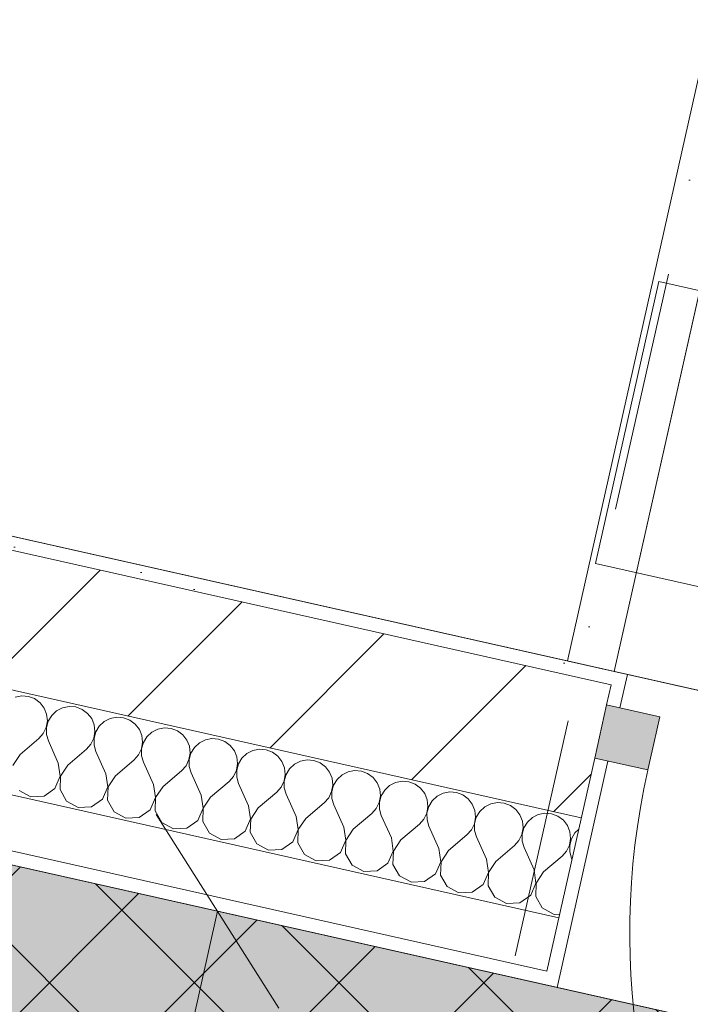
# Model space of a CAD drawing. Header units: millimetres. Extents: x -6990425 to -6520160, y 6117771 to 6220266.
# Tile 34 of 115: x -6926499 to -6925517, y 6135665 to 6137108. Entities that reach past the tile are written whole.
import ezdxf
from ezdxf.enums import TextEntityAlignment as Align

# ---------------------------------------------------------------- set-up
doc = ezdxf.new("R2010")
doc.units = ezdxf.units.MM
doc.header["$MEASUREMENT"] = 0
doc.linetypes.add('Штрихпунктирная', pattern=[670.277762, 352.777767, -176.388884, 0, -141.111112])
for name, color, linetype in [('S - МОП.АР', 7, 'Continuous'), ('АР-Стены_внешние_.АР', 7, 'Continuous'), ('АР-Чертеж-Оси_Осевые размеры.АР', 7, 'Continuous'), ('АР-Чертеж-Размеры.АР', 7, 'Continuous')]:
    doc.layers.add(name, color=color, linetype=linetype)
for name, color, linetype, lineweight in [('АР-вертикальная связь - Лестница.АР_Ном._пера__1', 7, 'Continuous', 0), ('АР-Отметки высот.АР_Ном._пера__120', 7, 'Continuous', 0), ('АР-Стены_внешние_.АР_Ном._пера__1', 7, 'Continuous', 30), ('АР-Чертеж-Оси_Осевые размеры.АР_Ном._пера__120', 7, 'Continuous', 0), ('Двери Archicad_Ном._пера__120', 7, 'Continuous', 0), ('Кровля_Ном._пера__101', 252, 'Continuous', 0), ('Кровля_Ном._пера__120', 7, 'Continuous', 0)]:
    doc.layers.add(name, color=color, linetype=linetype, lineweight=lineweight)
doc.styles.add('РЎР“Р•РќР•Р\xa0Р\x98Р\xa0_РЎРўР\x98Р›Р¬_2', font='GOTHIC.TTF')
doc.dimstyles.new('СГЕНЕРИР_СТИЛЬ__3', dxfattribs={"dimtxt": 150, "dimasz": 237.5, "dimexe": 0.18, "dimexo": 0.0625, "dimgap": 0, "dimtad": 1, "dimdec": 0, "dimzin": 0, "dimdsep": 46, "dimtxsty": 'РЎР“Р•РќР•Р\xa0Р\x98Р\xa0_РЎРўР\x98Р›Р¬_2', "dimblk": 'ARROWHEAD_6', "dimblk1": 'ARROWHEAD_6', "dimblk2": 'ARROWHEAD_6', "dimcen": 0.09, "dimse1": 1, "dimse2": 1, "dimclrd": 7, "dimclre": 7, "dimclrt": 7, "dimazin": 0, "dimtfac": 1, "dimtdec": 4, "dimtmove": 0, "dimatfit": 3, "dimfxl": 1, "dimtolj": 1, "dimtzin": 0, "dimarcsym": 0})
doc.dimstyles.new('СГЕНЕРИР_СТИЛЬ__6', dxfattribs={"dimtxt": 150, "dimasz": 237.5, "dimexe": 0.18, "dimexo": 0.0625, "dimgap": 0, "dimtad": 1, "dimdec": 0, "dimzin": 0, "dimdsep": 46, "dimtxsty": 'РЎР“Р•РќР•Р\xa0Р\x98Р\xa0_РЎРўР\x98Р›Р¬_2', "dimblk": 'ARROWHEAD_6', "dimblk1": 'ARROWHEAD_6', "dimblk2": 'ARROWHEAD_6', "dimcen": 0.09, "dimse1": 1, "dimse2": 1, "dimclrd": 7, "dimclre": 7, "dimclrt": 7, "dimazin": 0, "dimtfac": 1, "dimtdec": 4, "dimtmove": 2, "dimatfit": 3, "dimfxl": 1, "dimtolj": 1, "dimtzin": 0, "dimarcsym": 0})
pattern_1 = [(45, (-6566190.34, 6563027.8), (-111.369318, 111.369318), [0, -105, 0, -157.5]), (110, (-6565840.34, 6563027.8), (148.001588, 53.868173), [0, -77, 0, -133])]

# ---------------------------------------------------------------- blocks, each defined once
blk = doc.blocks.new('*X79', base_point=(-6566190.3, 6562677.8))
at = {"layer": 'АР-Стены_внешние_.АР_Ном._пера__1', "color": 7, "linetype": 'Continuous', "lineweight": 0}
for p, q in [((-7154107, 6136117.2), (-7154116.7, 6136115.3)), ((-7154097.2, 6136116.4), (-7154107, 6136117.2)), ((-7154088, 6136113), (-7154097.2, 6136116.4)), ((-7154080, 6136107.1), (-7154088, 6136113)), ((-7154074, 6136099.3), (-7154080, 6136107.1)), ((-7154070.4, 6136090.2), (-7154074, 6136099.3)), ((-7154055.8, 6136095.2), (-7154063, 6136088.5)), ((-7154047, 6136099.7), (-7154055.8, 6136095.2)), ((-7154037.3, 6136101.6), (-7154047, 6136099.7)), ((-7154027.5, 6136100.8), (-7154037.3, 6136101.6)), ((-7154018.3, 6136097.3), (-7154027.5, 6136100.8)), ((-7154010.4, 6136091.5), (-7154018.3, 6136097.3)), ((-7154004.3, 6136083.7), (-7154010.4, 6136091.5)), ((-7154071, 6136070.7), (-7154069.3, 6136080.4)), ((-7154068.1, 6136080.1), (-7154070.7, 6136070.6)), ((-7154069.3, 6136080.4), (-7154070.4, 6136090.2)), ((-7154063, 6136088.5), (-7154068.1, 6136080.1)), ((-7154000.7, 6136074.5), (-7154004.3, 6136083.7)), ((-7153986.1, 6136079.6), (-7153993.3, 6136072.9)), ((-7153977.3, 6136084), (-7153986.1, 6136079.6)), ((-7153967.6, 6136085.9), (-7153977.3, 6136084)), ((-7153957.8, 6136085.1), (-7153967.6, 6136085.9)), ((-7153948.6, 6136081.7), (-7153957.8, 6136085.1)), ((-7153940.7, 6136075.8), (-7153948.6, 6136081.7)), ((-7154075.3, 6136061.8), (-7154071, 6136070.7)), ((-7154070.7, 6136070.6), (-7154070.7, 6136060.7)), ((-7154001.3, 6136055), (-7153999.6, 6136064.7)), ((-7153998.4, 6136064.4), (-7154001, 6136054.9)), ((-7153999.6, 6136064.7), (-7154000.7, 6136074.5)), ((-7153993.3, 6136072.9), (-7153998.4, 6136064.4)), ((-7153934.6, 6136068), (-7153940.7, 6136075.8)), ((-7153931, 6136058.9), (-7153934.6, 6136068)), ((-7153916.4, 6136063.9), (-7153923.6, 6136057.2)), ((-7153907.6, 6136068.4), (-7153916.4, 6136063.9)), ((-7153897.9, 6136070.3), (-7153907.6, 6136068.4)), ((-7153888.1, 6136069.5), (-7153897.9, 6136070.3)), ((-7153878.9, 6136066), (-7153888.1, 6136069.5)), ((-7153871, 6136060.2), (-7153878.9, 6136066)), ((-7154109, 6136031.2), (-7154081.8, 6136054.4)), ((-7154081.8, 6136054.4), (-7154075.3, 6136061.8)), ((-7154070.7, 6136060.7), (-7154067.9, 6136051.3)), ((-7154053.3, 6136018.7), (-7154067.9, 6136051.3)), ((-7154005.6, 6136046.1), (-7154001.3, 6136055)), ((-7154001, 6136054.9), (-7154001, 6136045.1)), ((-7153931.6, 6136039.4), (-7153929.9, 6136049.1)), ((-7153928.7, 6136048.8), (-7153931.4, 6136039.3)), ((-7153929.9, 6136049.1), (-7153931, 6136058.9)), ((-7153923.6, 6136057.2), (-7153928.7, 6136048.8)), ((-7153864.9, 6136052.4), (-7153871, 6136060.2)), ((-7153861.3, 6136043.2), (-7153864.9, 6136052.4)), ((-7153846.7, 6136048.3), (-7153853.9, 6136041.6)), ((-7153837.9, 6136052.7), (-7153846.7, 6136048.3)), ((-7153828.2, 6136054.6), (-7153837.9, 6136052.7)), ((-7153818.4, 6136053.8), (-7153828.2, 6136054.6)), ((-7153809.2, 6136050.4), (-7153818.4, 6136053.8)), ((-7153801.3, 6136044.5), (-7153809.2, 6136050.4)), ((-7154039.3, 6136015.6), (-7154012.1, 6136038.8)), ((-7154012.1, 6136038.8), (-7154005.6, 6136046.1)), ((-7154001, 6136045.1), (-7153998.2, 6136035.6)), ((-7153983.6, 6136003.1), (-7153998.2, 6136035.6)), ((-7153935.9, 6136030.5), (-7153931.6, 6136039.4)), ((-7153931.4, 6136039.3), (-7153931.3, 6136029.4)), ((-7153860.2, 6136033.4), (-7153861.3, 6136043.2)), ((-7153853.9, 6136041.6), (-7153859, 6136033.1)), ((-7153795.2, 6136036.7), (-7153801.3, 6136044.5)), ((-7153791.6, 6136027.6), (-7153795.2, 6136036.7)), ((-7153768.2, 6136037.1), (-7153777, 6136032.6)), ((-7153758.6, 6136039), (-7153768.2, 6136037.1)), ((-7153748.7, 6136038.2), (-7153758.6, 6136039)), ((-7153739.5, 6136034.7), (-7153748.7, 6136038.2)), ((-7153731.6, 6136028.9), (-7153739.5, 6136034.7)), ((-7154109, 6136031.2), (-7154119.8, 6136015)), ((-7153969.6, 6135999.9), (-7153942.5, 6136023.1)), ((-7153942.5, 6136023.1), (-7153935.9, 6136030.5)), ((-7153931.3, 6136029.4), (-7153928.5, 6136020)), ((-7153913.9, 6135987.4), (-7153928.5, 6136020)), ((-7153866.2, 6136014.8), (-7153861.9, 6136023.7)), ((-7153861.9, 6136023.7), (-7153860.2, 6136033.4)), ((-7153859, 6136033.1), (-7153861.7, 6136023.6)), ((-7153861.7, 6136023.6), (-7153861.6, 6136013.8)), ((-7153790.6, 6136017.8), (-7153791.6, 6136027.6)), ((-7153784.2, 6136025.9), (-7153789.3, 6136017.5)), ((-7153777, 6136032.6), (-7153784.2, 6136025.9)), ((-7153725.6, 6136021.1), (-7153731.6, 6136028.9)), ((-7153721.9, 6136011.9), (-7153725.6, 6136021.1)), ((-7153698.5, 6136021.4), (-7153707.3, 6136017)), ((-7153688.9, 6136023.3), (-7153698.5, 6136021.4)), ((-7153679, 6136022.5), (-7153688.9, 6136023.3)), ((-7153669.8, 6136019.1), (-7153679, 6136022.5)), ((-7154050.4, 6135999.4), (-7154053.3, 6136018.7)), ((-7154039.3, 6136015.6), (-7154050.1, 6135999.3)), ((-7153899.9, 6135984.3), (-7153872.8, 6136007.5)), ((-7153872.8, 6136007.5), (-7153866.2, 6136014.8)), ((-7153861.6, 6136013.8), (-7153858.8, 6136004.3)), ((-7153796.5, 6135999.2), (-7153792.2, 6136008.1)), ((-7153792.2, 6136008.1), (-7153790.6, 6136017.8)), ((-7153789.3, 6136017.5), (-7153792, 6136008)), ((-7153792, 6136008), (-7153791.9, 6135998.1)), ((-7153720.9, 6136002.1), (-7153721.9, 6136011.9)), ((-7153714.5, 6136010.3), (-7153719.7, 6136001.8)), ((-7153707.3, 6136017), (-7153714.5, 6136010.3)), ((-7153661.9, 6136013.2), (-7153669.8, 6136019.1)), ((-7153655.9, 6136005.4), (-7153661.9, 6136013.2)), ((-7153652.2, 6135996.3), (-7153655.9, 6136005.4)), ((-7153628.8, 6136005.8), (-7153637.6, 6136001.3)), ((-7153619.2, 6136007.7), (-7153628.8, 6136005.8)), ((-7153609.3, 6136006.9), (-7153619.2, 6136007.7)), ((-7153600.1, 6136003.4), (-7153609.3, 6136006.9)), ((-7154058.2, 6135981.5), (-7154050.4, 6135999.4)), ((-7154050.1, 6135999.3), (-7154050.8, 6135979.8)), ((-7153980.7, 6135983.8), (-7153983.6, 6136003.1)), ((-7153969.6, 6135999.9), (-7153980.4, 6135983.7)), ((-7153844.2, 6135971.8), (-7153858.8, 6136004.3)), ((-7153830.2, 6135968.6), (-7153803.1, 6135991.8)), ((-7153803.1, 6135991.8), (-7153796.5, 6135999.2)), ((-7153791.9, 6135998.1), (-7153789.1, 6135988.7)), ((-7153726.8, 6135983.5), (-7153722.6, 6135992.4)), ((-7153722.6, 6135992.4), (-7153720.9, 6136002.1)), ((-7153719.7, 6136001.8), (-7153722.3, 6135992.3)), ((-7153722.3, 6135992.3), (-7153722.2, 6135982.5)), ((-7153651.2, 6135986.5), (-7153652.2, 6135996.3)), ((-7153644.8, 6135994.6), (-7153650, 6135986.2)), ((-7153637.6, 6136001.3), (-7153644.8, 6135994.6)), ((-7153592.2, 6135997.5), (-7153600.1, 6136003.4)), ((-7153586.2, 6135989.8), (-7153592.2, 6135997.5)), ((-7153549.5, 6135992), (-7153559.1, 6135990.1)), ((-7153539.7, 6135991.2), (-7153549.5, 6135992)), ((-7153530.4, 6135987.8), (-7153539.7, 6135991.2)), ((-7154110.8, 6135978.5), (-7154093.7, 6135969.2)), ((-7154074.2, 6135970.3), (-7154058.2, 6135981.5)), ((-7154050.8, 6135979.8), (-7154041.1, 6135962.9)), ((-7153988.5, 6135965.8), (-7153980.7, 6135983.8)), ((-7153980.4, 6135983.7), (-7153981.1, 6135964.2)), ((-7153911, 6135968.1), (-7153913.9, 6135987.4)), ((-7153899.9, 6135984.3), (-7153910.8, 6135968)), ((-7153774.5, 6135956.1), (-7153789.1, 6135988.7)), ((-7153760.5, 6135953), (-7153733.4, 6135976.2)), ((-7153733.4, 6135976.2), (-7153726.8, 6135983.5)), ((-7153722.2, 6135982.5), (-7153719.4, 6135973)), ((-7153657.1, 6135967.9), (-7153652.9, 6135976.8)), ((-7153652.9, 6135976.8), (-7153651.2, 6135986.5)), ((-7153650, 6135986.2), (-7153652.6, 6135976.7)), ((-7153652.6, 6135976.7), (-7153652.5, 6135966.8)), ((-7153582.5, 6135980.6), (-7153586.2, 6135989.8)), ((-7153581.5, 6135970.8), (-7153582.5, 6135980.6)), ((-7153575.1, 6135979), (-7153580.3, 6135970.5)), ((-7153567.9, 6135985.7), (-7153575.1, 6135979)), ((-7153559.1, 6135990.1), (-7153567.9, 6135985.7)), ((-7153522.5, 6135981.9), (-7153530.4, 6135987.8)), ((-7153516.5, 6135974.1), (-7153522.5, 6135981.9)), ((-7153479.8, 6135976.4), (-7153489.5, 6135974.5)), ((-7153470, 6135975.6), (-7153479.8, 6135976.4)), ((-7154093.7, 6135969.2), (-7154074.2, 6135970.3)), ((-7154041.1, 6135962.9), (-7154024, 6135953.6)), ((-7154004.5, 6135954.7), (-7153988.5, 6135965.8)), ((-7153981.1, 6135964.2), (-7153971.4, 6135947.2)), ((-7153918.8, 6135950.2), (-7153911, 6135968.1)), ((-7153910.8, 6135968), (-7153911.4, 6135948.5)), ((-7153841.3, 6135952.4), (-7153844.2, 6135971.8)), ((-7153830.2, 6135968.6), (-7153841.1, 6135952.4)), ((-7153704.8, 6135940.5), (-7153719.4, 6135973)), ((-7153663.7, 6135960.5), (-7153657.1, 6135967.9)), ((-7153652.5, 6135966.8), (-7153649.7, 6135957.4)), ((-7153583.2, 6135961.1), (-7153581.5, 6135970.8)), ((-7153580.3, 6135970.5), (-7153582.9, 6135961)), ((-7153512.8, 6135965), (-7153516.5, 6135974.1)), ((-7153511.8, 6135955.2), (-7153512.8, 6135965)), ((-7153505.5, 6135963.3), (-7153510.6, 6135954.9)), ((-7153498.2, 6135970), (-7153505.5, 6135963.3)), ((-7153489.5, 6135974.5), (-7153498.2, 6135970)), ((-7153460.7, 6135972.1), (-7153470, 6135975.6)), ((-7153452.8, 6135966.2), (-7153460.7, 6135972.1)), ((-7153446.8, 6135958.4), (-7153452.8, 6135966.2)), ((-7154024, 6135953.6), (-7154004.5, 6135954.7)), ((-7153971.4, 6135947.2), (-7153954.3, 6135937.9)), ((-7153934.8, 6135939), (-7153918.8, 6135950.2)), ((-7153911.4, 6135948.5), (-7153901.7, 6135931.6)), ((-7153849.1, 6135934.5), (-7153841.3, 6135952.4)), ((-7153841.1, 6135952.4), (-7153841.7, 6135932.9)), ((-7153771.6, 6135936.8), (-7153774.5, 6135956.1)), ((-7153760.5, 6135953), (-7153771.4, 6135936.7)), ((-7153690.9, 6135937.3), (-7153663.7, 6135960.5)), ((-7153635.1, 6135924.8), (-7153649.7, 6135957.4)), ((-7153594, 6135944.9), (-7153587.4, 6135952.2)), ((-7153587.4, 6135952.2), (-7153583.2, 6135961.1)), ((-7153582.9, 6135961), (-7153582.8, 6135951.2)), ((-7153582.8, 6135951.2), (-7153580.1, 6135941.7)), ((-7153513.5, 6135945.4), (-7153511.8, 6135955.2)), ((-7153510.6, 6135954.9), (-7153513.2, 6135945.4)), ((-7153443.1, 6135949.3), (-7153446.8, 6135958.4)), ((-7153442.1, 6135939.5), (-7153443.1, 6135949.3)), ((-7153435.8, 6135947.6), (-7153440.9, 6135939.2)), ((-7153428.5, 6135954.3), (-7153435.8, 6135947.6)), ((-7153419.8, 6135958.8), (-7153428.5, 6135954.3)), ((-7153410.1, 6135960.7), (-7153419.8, 6135958.8)), ((-7153400.3, 6135959.9), (-7153410.1, 6135960.7)), ((-7153391, 6135956.4), (-7153400.3, 6135959.9)), ((-7153383.1, 6135950.6), (-7153391, 6135956.4)), ((-7153377.1, 6135942.8), (-7153383.1, 6135950.6)), ((-7153954.3, 6135937.9), (-7153934.8, 6135939)), ((-7153865.1, 6135923.4), (-7153849.1, 6135934.5)), ((-7153841.7, 6135932.9), (-7153832, 6135915.9)), ((-7153779.4, 6135918.9), (-7153771.6, 6135936.8)), ((-7153771.4, 6135936.7), (-7153772, 6135917.2)), ((-7153702, 6135921.1), (-7153704.8, 6135940.5)), ((-7153690.9, 6135937.3), (-7153701.7, 6135921.1)), ((-7153621.2, 6135921.7), (-7153594, 6135944.9)), ((-7153565.4, 6135909.1), (-7153580.1, 6135941.7)), ((-7153524.3, 6135929.2), (-7153517.8, 6135936.6)), ((-7153517.8, 6135936.6), (-7153513.5, 6135945.4)), ((-7153513.2, 6135945.4), (-7153513.1, 6135935.5)), ((-7153513.1, 6135935.5), (-7153510.4, 6135926.1)), ((-7153443.8, 6135929.8), (-7153442.1, 6135939.5)), ((-7153440.9, 6135939.2), (-7153443.5, 6135929.7)), ((-7153373.4, 6135933.6), (-7153377.1, 6135942.8)), ((-7153372.4, 6135923.8), (-7153373.4, 6135933.6)), ((-7153358.8, 6135938.7), (-7153366.1, 6135932)), ((-7153350.1, 6135943.2), (-7153358.8, 6135938.7)), ((-7153340.4, 6135945.1), (-7153350.1, 6135943.2)), ((-7153330.6, 6135944.3), (-7153340.4, 6135945.1)), ((-7153321.4, 6135940.8), (-7153330.6, 6135944.3)), ((-7153313.4, 6135934.9), (-7153321.4, 6135940.8)), ((-7153307.4, 6135927.1), (-7153313.4, 6135934.9)), ((-7153901.7, 6135931.6), (-7153884.6, 6135922.3)), ((-7153884.6, 6135922.3), (-7153865.1, 6135923.4)), ((-7153795.4, 6135907.7), (-7153779.4, 6135918.9)), ((-7153709.7, 6135903.2), (-7153702, 6135921.1)), ((-7153701.7, 6135921.1), (-7153702.3, 6135901.6)), ((-7153632.3, 6135905.5), (-7153635.1, 6135924.8)), ((-7153621.2, 6135921.7), (-7153632, 6135905.4)), ((-7153551.5, 6135906), (-7153524.3, 6135929.2)), ((-7153495.7, 6135893.5), (-7153510.4, 6135926.1)), ((-7153454.6, 6135913.5), (-7153448.1, 6135920.9)), ((-7153448.1, 6135920.9), (-7153443.8, 6135929.8)), ((-7153443.5, 6135929.7), (-7153443.4, 6135919.9)), ((-7153443.4, 6135919.9), (-7153440.7, 6135910.4)), ((-7153374.1, 6135914.1), (-7153372.4, 6135923.8)), ((-7153371.2, 6135923.6), (-7153373.8, 6135914.1)), ((-7153366.1, 6135932), (-7153371.2, 6135923.6)), ((-7153303.7, 6135918), (-7153307.4, 6135927.1)), ((-7153291.1, 6135921.3), (-7153296.4, 6135916.3)), ((-7153832, 6135915.9), (-7153814.9, 6135906.6)), ((-7153814.9, 6135906.6), (-7153795.4, 6135907.7)), ((-7153772, 6135917.2), (-7153762.3, 6135900.3)), ((-7153640, 6135887.6), (-7153632.3, 6135905.5)), ((-7153632, 6135905.4), (-7153632.6, 6135885.9)), ((-7153562.6, 6135889.8), (-7153565.4, 6135909.1)), ((-7153551.5, 6135906), (-7153562.3, 6135889.8)), ((-7153481.8, 6135890.4), (-7153454.6, 6135913.5)), ((-7153426, 6135877.8), (-7153440.7, 6135910.4)), ((-7153384.9, 6135897.9), (-7153378.4, 6135905.3)), ((-7153378.4, 6135905.3), (-7153374.1, 6135914.1)), ((-7153373.8, 6135914.1), (-7153373.7, 6135904.2)), ((-7153373.7, 6135904.2), (-7153371, 6135894.8)), ((-7153304.4, 6135898.5), (-7153302.7, 6135908.2)), ((-7153301.5, 6135907.9), (-7153304.1, 6135898.4)), ((-7153302.7, 6135908.2), (-7153303.7, 6135918)), ((-7153296.4, 6135916.3), (-7153301.5, 6135907.9)), ((-7153762.3, 6135900.3), (-7153745.2, 6135891)), ((-7153745.2, 6135891), (-7153725.7, 6135892.1)), ((-7153725.7, 6135892.1), (-7153709.7, 6135903.2)), ((-7153702.3, 6135901.6), (-7153692.6, 6135884.6)), ((-7153570.3, 6135871.9), (-7153562.6, 6135889.8)), ((-7153562.3, 6135889.8), (-7153563, 6135870.3)), ((-7153492.9, 6135874.2), (-7153495.7, 6135893.5)), ((-7153481.8, 6135890.4), (-7153492.6, 6135874.1)), ((-7153412.1, 6135874.7), (-7153384.9, 6135897.9)), ((-7153356.3, 6135862.2), (-7153371, 6135894.8)), ((-7153315.2, 6135882.2), (-7153308.7, 6135889.6)), ((-7153308.7, 6135889.6), (-7153304.4, 6135898.5)), ((-7153304.1, 6135898.4), (-7153304, 6135888.6)), ((-7153692.6, 6135884.6), (-7153675.5, 6135875.3)), ((-7153675.5, 6135875.3), (-7153656, 6135876.4)), ((-7153656, 6135876.4), (-7153640, 6135887.6)), ((-7153632.6, 6135885.9), (-7153623, 6135869)), ((-7153423.2, 6135858.5), (-7153426, 6135877.8)), ((-7153342.4, 6135859.1), (-7153315.2, 6135882.2)), ((-7153304, 6135888.6), (-7153301.3, 6135879.1)), ((-7153300.8, 6135878), (-7153301.3, 6135879.1)), ((-7153623, 6135869), (-7153605.8, 6135859.7)), ((-7153605.8, 6135859.7), (-7153586.3, 6135860.7)), ((-7153586.3, 6135860.7), (-7153570.3, 6135871.9)), ((-7153563, 6135870.3), (-7153553.3, 6135853.3)), ((-7153500.6, 6135856.3), (-7153492.9, 6135874.2)), ((-7153492.6, 6135874.1), (-7153493.3, 6135854.6)), ((-7153412.1, 6135874.7), (-7153422.9, 6135858.5)), ((-7153353.5, 6135842.9), (-7153356.3, 6135862.2)), ((-7153553.3, 6135853.3), (-7153536.1, 6135844)), ((-7153516.6, 6135845.1), (-7153500.6, 6135856.3)), ((-7153493.3, 6135854.6), (-7153483.6, 6135837.7)), ((-7153430.9, 6135840.6), (-7153423.2, 6135858.5)), ((-7153422.9, 6135858.5), (-7153423.6, 6135839)), ((-7153342.4, 6135859.1), (-7153353.2, 6135842.8)), ((-7153536.1, 6135844), (-7153516.6, 6135845.1)), ((-7153483.6, 6135837.7), (-7153466.4, 6135828.4)), ((-7153446.9, 6135829.4), (-7153430.9, 6135840.6)), ((-7153423.6, 6135839), (-7153413.9, 6135822)), ((-7153361.2, 6135825), (-7153353.5, 6135842.9)), ((-7153353.2, 6135842.8), (-7153353.9, 6135823.3)), ((-7153466.4, 6135828.4), (-7153446.9, 6135829.4)), ((-7153413.9, 6135822), (-7153396.7, 6135812.7)), ((-7153377.2, 6135813.8), (-7153361.2, 6135825)), ((-7153353.9, 6135823.3), (-7153344.2, 6135806.4)), ((-7153396.7, 6135812.7), (-7153377.2, 6135813.8)), ((-7153344.2, 6135806.4), (-7153327, 6135797)), ((-7153327, 6135797), (-7153318.9, 6135797.5))]:
    blk.add_line(p, q, dxfattribs=at)
blk = doc.blocks.new('Металлическая Дверь 23[1]_5', base_point=(-6566190.3, 6562677.8))
at = {"layer": 'Двери Archicad_Ном._пера__120', "linetype": 'Continuous', "lineweight": 0, "true_color": 0xffffff}
blk.add_hatch(color=7, dxfattribs=at).paths.add_polyline_path([(-7153171.9, 6136086.5), (-7153250, 6136104.1), (-7153267.5, 6136026), (-7153189.5, 6136008.5), (-7153180.7, 6136047.5)])
at = {"layer": 'Двери Archicad_Ном._пера__120', "color": 7, "linetype": 'Continuous', "lineweight": 0}
for p, q in [((-7153239, 6136152.8), (-7153219.5, 6136148.5)), ((-7153230.5, 6136099.7), (-7153219.5, 6136148.5)), ((-7153267.5, 6136026), (-7153250, 6136104.1)), ((-7153250, 6136104.1), (-7153267.5, 6136026)), ((-7153250, 6136104.1), (-7153267.5, 6136026)), ((-7153250, 6136104.1), (-7153171.9, 6136086.5)), ((-7153171.9, 6136086.5), (-7153180.7, 6136047.5)), ((-7153180.7, 6136047.5), (-7153189.5, 6136008.5)), ((-7153248, 6136021.6), (-7153322.5, 6135689.9)), ((-7153189.5, 6136008.5), (-7153267.5, 6136026)), ((-7153342, 6135694.3), (-7153322.5, 6135689.9))]:
    blk.add_line(p, q, dxfattribs=at)
blk.add_arc((-7152126, 6135769.6), 1090, 167.3418, 257.3418, dxfattribs=at)
blk = doc.blocks.new('Стена_45_5', base_point=(-7156465.7, 6136754.5))
at = {"layer": 'АР-Стены_внешние_.АР', "linetype": 'Continuous', "lineweight": 0, "true_color": 0x000000}
h = blk.add_hatch(dxfattribs=at)
h.set_pattern_fill('БЛОКИ_БЕТОННЫЕ_ЭФФЕКТИВН_74', color=18, style=0, pattern_type=2)
h.set_pattern_definition([(45, (-6566190.34, 6562677.8), (-127.27922, 127.27922), [])])
h.paths.add_polyline_path([(-7156487.6, 6136657), (-7153287.3, 6135938.2), (-7153267.5, 6136026), (-7153250, 6136104.1), (-7153243.4, 6136133.3), (-7156443.8, 6136852.1)])
h = blk.add_hatch(dxfattribs=at)
h.set_pattern_fill('ШТУКАТУРКА__ГИПС_01_0005', color=18, style=0, pattern_type=2)
h.set_pattern_definition(pattern_1)
h.paths.add_polyline_path([(-7156322.3, 6136845.3), (-7156326.7, 6136825.8), (-7153243.4, 6136133.3), (-7153239, 6136152.8)])
h = blk.add_hatch(dxfattribs=at)
h.set_pattern_fill('ШТУКАТУРКА__ГИПС_01_0005', color=18, style=0, pattern_type=2)
h.set_pattern_definition(pattern_1)
h.paths.add_polyline_path([(-7153239, 6136152.8), (-7153243.4, 6136133.3), (-7153250, 6136104.1), (-7153230.5, 6136099.7), (-7153219.5, 6136148.5)])
at = {"layer": 'АР-Стены_внешние_.АР_Ном._пера__1', "color": 7, "linetype": 'Continuous', "lineweight": 15}
for p, q in [((-7153243.4, 6136133.3), (-7156346.2, 6136830.2)), ((-7156487.6, 6136657), (-7153287.3, 6135938.2)), ((-7153243.4, 6136133.3), (-7153250, 6136104.1)), ((-7153250, 6136104.1), (-7153267.5, 6136026))]:
    blk.add_line(p, q, dxfattribs=at)
at = {"layer": 'АР-Стены_внешние_.АР_Ном._пера__1', "color": 7, "linetype": 'Continuous', "lineweight": 0}
for p, q in [((-7156520.5, 6136510.6), (-7153320.1, 6135791.8)), ((-7156538, 6136432.6), (-7153337.7, 6135713.8)), ((-7153239, 6136152.8), (-7153219.5, 6136148.5)), ((-7153230.5, 6136099.7), (-7153219.5, 6136148.5)), ((-7153250, 6136104.1), (-7153230.5, 6136099.7)), ((-7153337.7, 6135713.8), (-7153267.5, 6136026)), ((-7153248, 6136021.6), (-7153322.5, 6135689.9)), ((-7153342, 6135694.3), (-7153322.5, 6135689.9))]:
    blk.add_line(p, q, dxfattribs=at)
at = {"layer": 'АР-Стены_внешние_.АР_Ном._пера__1', "color": 7, "linetype": 'Continuous', "lineweight": 0, "flags": 128}
for points in [[(-7153239, 6136152.8), (-7156322.3, 6136845.3)], [(-7156542.4, 6136413), (-7153342, 6135694.3)]]:
    blk.add_lwpolyline(points, dxfattribs=at)
at = {"layer": 'АР-Стены_внешние_.АР', "color": 7, "lineweight": 0}
blk.add_blockref('*X79', (-6566190.3, 6562677.8), dxfattribs=at)
at = {"layer": 'Двери Archicad_Ном._пера__120', "color": 7, "linetype": 'Continuous', "lineweight": 0}
blk.add_blockref('Металлическая Дверь 23[1]_5', (-6566190.3, 6562677.8), dxfattribs=at)
blk = doc.blocks.new('Стандартный Маркер Сетки[24]_5', base_point=(-7151177.7, 6145559.4))
at = {"layer": 'АР-Чертеж-Оси_Осевые размеры.АР_Ном._пера__120', "color": 7, "linetype": 'Штрихпунктирная', "lineweight": 0}
blk.add_line((-7151396.8, 6144583.7), (-7155955.6, 6124285.8), dxfattribs=at)
at = {"layer": 'АР-Чертеж-Оси_Осевые размеры.АР_Ном._пера__120', "color": 7, "lineweight": 0, "style": 'РЎР“Р•РќР•Р\xa0Р\x98Р\xa0_РЎРўР\x98Р›Р¬_2'}
blk.add_attdef('AC_MarkerText_1', text='', height=350, rotation=347.3417, dxfattribs=at).set_placement((-7156214.4, 6123003.3), align=Align.TOP_CENTER)
blk = doc.blocks.new('Стандартный Маркер Сетки[34]_5', base_point=(-7151177.7, 6145559.4))
at = {"layer": 'АР-Чертеж-Оси_Осевые размеры.АР_Ном._пера__120', "color": 7, "linetype": 'Штрихпунктирная', "lineweight": 0}
blk.add_line((-7151396.8, 6144583.7), (-7155955.6, 6124285.8), dxfattribs=at)
at = {"layer": 'АР-Чертеж-Оси_Осевые размеры.АР_Ном._пера__120', "color": 7, "lineweight": 0, "style": 'РЎР“Р•РќР•Р\xa0Р\x98Р\xa0_РЎРўР\x98Р›Р¬_2'}
blk.add_attdef('AC_MarkerText_1', text='', height=350, rotation=347.3417, dxfattribs=at).set_placement((-7156214.4, 6123003.3), align=Align.TOP_CENTER)
blk = doc.blocks.new('ARROWHEAD_6')
at = {"color": 0, "linetype": 'Continuous', "lineweight": 0}
for p, q in [((-0.5, -0.5), (0.5, 0.5)), ((0, 0), (-1, 0))]:
    blk.add_line(p, q, dxfattribs=at)
blk = doc.blocks.new('*D174', base_point=(-6566190.3, 6562677.8))
at = {"layer": 'Defpoints', "color": 0, "linetype": 'Continuous', "transparency": 16777216}
for p in [(-6931960.8, 6135658.4), (-6923770.4, 6135253.8), (-6926516.2, 6134435.6)]:
    blk.add_point(p, dxfattribs=at)
at = {"layer": 'АР-Чертеж-Размеры.АР', "color": 7, "linetype": 'Continuous', "lineweight": -2, "transparency": 16777216}
for p, q in [((-6926261.5, 6135569.9), (-6926317.6, 6135319.8)), ((-6926464.2, 6134667.3), (-6926411.1, 6134903.7))]:
    blk.add_line(p, q, dxfattribs=at)
at = {"layer": 'АР-Чертеж-Размеры.АР', "color": 7, "linetype": 'Continuous', "lineweight": -2, "transparency": 16777216, "xscale": 237.5, "yscale": 237.5, "zscale": 237.5}
for p, rotation in [((-6926209.4, 6135801.6), 77.34175371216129), ((-6926516.2, 6134435.6), 257.3417537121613)]:
    blk.add_blockref('ARROWHEAD_6', p, dxfattribs=dict(at, rotation=rotation))
at = {"layer": 'АР-Чертеж-Размеры.АР', "color": 7, "linetype": 'Continuous', "lineweight": 0, "transparency": 16777216, "insert": (-6926364.4, 6135111.7), "char_height": 150, "attachment_point": 5, "rotation": 77.3418, "style": 'РЎР“Р•РќР•Р\xa0Р\x98Р\xa0_РЎРўР\x98Р›Р¬_2'}
blk.add_mtext('\\A1;1400', dxfattribs=at)
blk = doc.blocks.new('*D186', base_point=(-6566190.3, 6562677.8))
at = {"layer": 'Defpoints', "color": 0, "linetype": 'Continuous', "transparency": 16777216}
for p in [(-6925561.4, 6136086.5), (-6924537, 6135856.4), (-6925728.2, 6135343.9)]:
    blk.add_point(p, dxfattribs=at)
at = {"layer": 'АР-Чертеж-Размеры.АР', "color": 7, "linetype": 'Continuous', "lineweight": -2, "transparency": 16777216}
for p, q in [((-6925496.5, 6135291.8), (-6925430.9, 6135277.1)), ((-6924935.5, 6135165.8), (-6925014.8, 6135183.6))]:
    blk.add_line(p, q, dxfattribs=at)
at = {"layer": 'АР-Чертеж-Размеры.АР', "color": 7, "linetype": 'Continuous', "lineweight": -2, "transparency": 16777216, "xscale": 237.5, "yscale": 237.5, "zscale": 237.5}
for p, rotation in [((-6925728.2, 6135343.9), 167.341752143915), ((-6924703.8, 6135113.8), 347.341752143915)]:
    blk.add_blockref('ARROWHEAD_6', p, dxfattribs=dict(at, rotation=rotation))
at = {"layer": 'АР-Чертеж-Размеры.АР', "color": 7, "linetype": 'Continuous', "lineweight": 0, "transparency": 16777216, "insert": (-6925222.9, 6135230.4), "char_height": 150, "attachment_point": 5, "rotation": 347.3418, "style": 'РЎР“Р•РќР•Р\xa0Р\x98Р\xa0_РЎРўР\x98Р›Р¬_2'}
blk.add_mtext('\\A1;1050', dxfattribs=at)
blk = doc.blocks.new('*D190', base_point=(-6566190.3, 6562677.8))
at = {"layer": 'Defpoints', "color": 0, "linetype": 'Continuous', "transparency": 16777216}
for p in [(-6925354.6, 6137372.5), (-6924230.7, 6137120), (-6925628.5, 6136152.8)]:
    blk.add_point(p, dxfattribs=at)
at = {"layer": 'АР-Чертеж-Размеры.АР', "color": 7, "linetype": 'Continuous', "lineweight": -2, "transparency": 16777216}
blk.add_line((-6924452.6, 6136132.2), (-6924282.8, 6136888.3), dxfattribs=at)
at = {"layer": 'АР-Чертеж-Размеры.АР', "color": 7, "linetype": 'Continuous', "lineweight": -2, "transparency": 16777216, "xscale": 237.5, "yscale": 237.5, "zscale": 237.5}
for p, rotation in [((-6924230.7, 6137120), 77.34172327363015), ((-6924504.7, 6135900.4), 257.3417232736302)]:
    blk.add_blockref('ARROWHEAD_6', p, dxfattribs=dict(at, rotation=rotation))
at = {"layer": 'АР-Чертеж-Размеры.АР', "color": 7, "linetype": 'Continuous', "lineweight": 0, "transparency": 16777216, "insert": (-6924444.9, 6136809.6), "char_height": 150, "attachment_point": 5, "rotation": 77.3417, "style": 'РЎР“Р•РќР•Р\xa0Р\x98Р\xa0_РЎРўР\x98Р›Р¬_2'}
blk.add_mtext('\\A1;1250', dxfattribs=at)
blk = doc.blocks.new('*D192', base_point=(-6566190.3, 6562677.8))
at = {"layer": 'Defpoints', "color": 0, "linetype": 'Continuous', "transparency": 16777216}
for p in [(-6926688.8, 6139686.1), (-6926202.3, 6139576.8), (-6923896.7, 6135763.9)]:
    blk.add_point(p, dxfattribs=at)
at = {"layer": 'АР-Чертеж-Размеры.АР', "color": 7, "linetype": 'Continuous', "lineweight": -2, "transparency": 16777216}
for p, q in [((-6926740.9, 6139454.3), (-6926993.7, 6138328.6)), ((-6927341.3, 6136780.9), (-6927091.6, 6137893))]:
    blk.add_line(p, q, dxfattribs=at)
at = {"layer": 'АР-Чертеж-Размеры.АР', "color": 7, "linetype": 'Continuous', "lineweight": -2, "transparency": 16777216, "xscale": 237.5, "yscale": 237.5, "zscale": 237.5}
for p, rotation in [((-6926688.8, 6139686.1), 77.34175371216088), ((-6927393.4, 6136549.2), 257.3417537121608)]:
    blk.add_blockref('ARROWHEAD_6', p, dxfattribs=dict(at, rotation=rotation))
at = {"layer": 'АР-Чертеж-Размеры.АР', "color": 7, "linetype": 'Continuous', "lineweight": 0, "transparency": 16777216, "insert": (-6927042.6, 6138110.8), "char_height": 150, "attachment_point": 5, "rotation": 77.3418, "style": 'РЎР“Р•РќР•Р\xa0Р\x98Р\xa0_РЎРўР\x98Р›Р¬_2'}
blk.add_mtext('\\A1;3215', dxfattribs=at)

msp = doc.modelspace()

# ---------------------------------------------------------------- hatches: boundary and pattern name
at = {"layer": 'Кровля_Ном._пера__101', "linetype": 'Continuous', "lineweight": 0}
h = msp.add_hatch(dxfattribs=at)
h.set_pattern_fill('ПЕСОК_0005', color=252, style=0, pattern_type=2)
h.set_pattern_definition([(122.3417, (-6922964.9, 6137514.64), (191.0468, 120.9696), [0, -150.75, 0, -226.125]), (57.3417, (-6923455.2, 6137624.75), (-190.3755, 122.0232), [0, -110.55, 0, -190.95])])
h.paths.add_polyline_path([(-6936415.8, 6132113.6), (-6933031.3, 6147183.1), (-6929636, 6146420.5), (-6930089.6, 6144400.9), (-6927026, 6143712.8), (-6927767.7, 6140410.1), (-6927767.8, 6140410.1), (-6929426.3, 6140782.6), (-6930336.8, 6136728.6), (-6918609, 6134094.6), (-6917627.2, 6138465.8), (-6918212.9, 6138597.3), (-6917681.5, 6140963.2), (-6917173.1, 6143226.9), (-6913874.6, 6142486.1), (-6913672, 6143388.1), (-6910491.1, 6142673.7), (-6913993.8, 6127077.7)])
at = {"layer": 'Кровля_Ном._пера__120', "linetype": 'Continuous', "lineweight": 0}
h = msp.add_hatch(dxfattribs=at)
h.set_pattern_fill('НЕМЕТАЛЛИЧЕСКИЕ_МАТЕРИАЛ_5C', style=0, pattern_type=2)
h.set_pattern_definition([(45, (-6929637.76, 6135484.77), (-106.066, 106.066), []), (135, (-6929637.76, 6135484.77), (106.066, 106.066), [])])
h.paths.add_polyline_path([(-6915790.2, 6140210.5), (-6917540, 6132419.6), (-6931960.8, 6135658.4), (-6930436.7, 6142444.4), (-6927461.1, 6141776.1), (-6927767.7, 6140410.2), (-6929426.3, 6140782.6), (-6930336.8, 6136728.6), (-6918609, 6134094.6), (-6917627.2, 6138465.8), (-6918212.8, 6138597.3), (-6917751.4, 6140651)])

# ---------------------------------------------------------------- linework, layer by layer
at = {"layer": 'S - МОП.АР', "color": 254, "linetype": 'Continuous', "lineweight": 0, "true_color": 0xd1c7d6, "flags": 128}
msp.add_lwpolyline([(-6928711.8, 6136845.3), (-6923696.7, 6135719), (-6923074.7, 6138488.2), (-6925074.9, 6138937.4), (-6924992.4, 6139305), (-6929070.7, 6140221), (-6929479.4, 6138401.3), (-6928416, 6138162.5)], close=True, dxfattribs=at)
at = {"layer": 'АР-вертикальная связь - Лестница.АР_Ном._пера__1', "color": 7, "linetype": 'Continuous', "lineweight": 0}
for points in [[(-6925628.5, 6136152.8), (-6925223.1, 6137957.9), (-6925291.4, 6137973.2), (-6925696.8, 6136168.2)], [(-6925628.5, 6136152.8), (-6924408.9, 6135878.9), (-6924135, 6137098.5), (-6925354.6, 6137372.5)]]:
    msp.add_lwpolyline(points, close=True, dxfattribs=at)
at = {"layer": 'АР-Отметки высот.АР_Ном._пера__120', "color": 7, "linetype": 'Continuous', "lineweight": 0, "flags": 128}
msp.add_lwpolyline([(-6925563.1, 6136724.2), (-6924203.9, 6136418.9), (-6924296.7, 6136005.7), (-6925656, 6136311)], close=True, dxfattribs=at)
at = {"layer": 'Кровля_Ном._пера__120', "color": 7, "linetype": 'Continuous', "lineweight": 0, "flags": 128}
for points in [[(-6936415.8, 6132113.6), (-6933031.3, 6147183.1), (-6929636, 6146420.5), (-6930089.6, 6144400.9), (-6927026, 6143712.8), (-6927767.7, 6140410.1), (-6927767.8, 6140410.1), (-6929426.3, 6140782.6), (-6930336.8, 6136728.6), (-6918609, 6134094.6), (-6917627.2, 6138465.8), (-6918212.9, 6138597.3), (-6917681.5, 6140963.2), (-6917173.1, 6143226.9), (-6913874.6, 6142486.1), (-6913672, 6143388.1), (-6910491.1, 6142673.7), (-6913993.8, 6127077.7)], [(-6915790.2, 6140210.5), (-6917540, 6132419.6), (-6931960.8, 6135658.4), (-6930436.7, 6142444.4), (-6927461.1, 6141776.1), (-6927767.7, 6140410.2), (-6929426.3, 6140782.6), (-6930336.8, 6136728.6), (-6918609, 6134094.6), (-6917627.2, 6138465.8), (-6918212.8, 6138597.3), (-6917751.4, 6140651)]]:
    msp.add_lwpolyline(points, close=True, dxfattribs=at)

# ---------------------------------------------------------------- block references
at = {"layer": 'АР-Стены_внешние_.АР', "color": 7, "lineweight": 0}
msp.add_blockref('Стена_45_5', (-6928855.2, 6136754.5), dxfattribs=at)
at = {"layer": 'АР-Чертеж-Оси_Осевые размеры.АР', "color": 8, "linetype": 'Continuous', "lineweight": 15}
for name in ['Стандартный Маркер Сетки[24]_5', 'Стандартный Маркер Сетки[34]_5']:
    msp.add_blockref(name, (-6923567.1, 6145559.4), dxfattribs=at)

# ---------------------------------------------------------------- dimensions: what is measured, and where the dimension line sits
at = {"layer": 'АР-Чертеж-Размеры.АР', "color": 7, "linetype": 'Continuous', "lineweight": 0}
for base, p1, p2, angle, dimstyle, picture, middle, turn in [((-6926688.8, 6139686.1), (-6923896.7, 6135763.9), (-6926202.3, 6139576.8), 77.3418, 'СГЕНЕРИР_СТИЛЬ__3', '*D192', (-6927042.6, 6138110.8), 77.3418), ((-6924230.7, 6137120), (-6925628.5, 6136152.8), (-6925354.6, 6137372.5), 77.3417, 'СГЕНЕРИР_СТИЛЬ__6', '*D190', (-6924444.9, 6136809.6), 77.3417), ((-6925728.2, 6135343.9), (-6924537, 6135856.4), (-6925561.4, 6136086.5), 167.3418, 'СГЕНЕРИР_СТИЛЬ__3', '*D186', (-6925222.9, 6135230.4), 347.3418), ((-6926516.2, 6134435.6), (-6923770.4, 6135253.8), (-6931960.8, 6135658.4), 257.3418, 'СГЕНЕРИР_СТИЛЬ__3', '*D174', (-6926364.4, 6135111.7), 77.3418)]:
    dim = msp.add_linear_dim(base=base, p1=p1, p2=p2, angle=angle, dimstyle=dimstyle, dxfattribs=at)
    dim.commit()
    dim.dimension.update_dxf_attribs({"geometry": picture, "text_midpoint": middle, "dimtype": 160, "text_rotation": turn})

doc.saveas('drawing.dxf')
